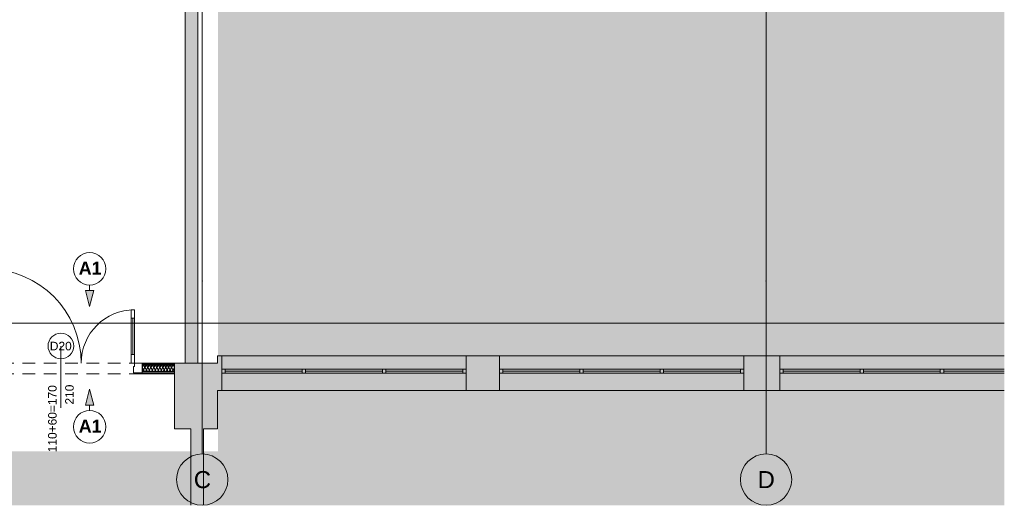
# Paper-space layout 'A-45 WYKOŃCZENIA ŚCIAN - PIĘTRO 0' of a CAD drawing. Header units: millimetres. Extents: x 0 to 500, y 0 to 400.
# Tile 7 of 15: x 226 to 341, y 99 to 156. Entities that reach past the tile are written whole.
import ezdxf
from ezdxf.xclip import XClip

# ---------------------------------------------------------------- set-up
doc = ezdxf.new("R2010")
doc.units = ezdxf.units.MM
doc.header["$MEASUREMENT"] = 0
doc.header["$XCLIPFRAME"] = 0
for name, pattern in [('DASHDOTX2', [1000, 500, -250, 0, -250]), ('Przer. długie kreski', [2.5, 1.5, -1]), ('PRZERYWANA_DU_A', [550, 350, -200])]:
    doc.linetypes.add(name, pattern=pattern)
for name, color, linetype, lineweight in [('0_Nr_pióra__2', 8, 'Continuous', 13), ('A__OKŁADZINY ŚCIAN_Nr_pióra__1', 7, 'Continuous', 20), ('A_ściany proj_Nr_pióra__1', 7, 'Continuous', 20), ('A_ściany_Nr_pióra__1', 7, 'Continuous', 20), ('Drzwi Archicad_Nr_pióra__3', 252, 'Continuous', 13), ('Znaczniki drzwi Archicada_Nr_pióra__3', 252, 'Continuous', 13)]:
    doc.layers.add(name, color=color, linetype=linetype, lineweight=lineweight)
for name, color, linetype in [('A__OKŁADZINY ŚCIAN', 7, 'Continuous'), ('A_podrys', 7, 'Continuous'), ('A_ściany', 7, 'Continuous'), ('A_ściany proj', 7, 'Continuous')]:
    doc.layers.add(name, color=color, linetype=linetype)
for name, color, linetype, lineweight, true_color in [('A_osie_Nr_pióra__16', 7, 'Continuous', 5, 0x0f0f0f), ('A_osie_Nr_pióra__76', 7, 'Continuous', 5, 0x2d2d2d), ('A_ściany proj_Nr_pióra__21', 7, 'Continuous', 5, 0xb0b0b0), ('A_ściany_Nr_pióra__19', 7, 'Continuous', 5, 0x191919), ('Okna Archicada_Nr_pióra__19', 7, 'Continuous', 5, 0x191919)]:
    doc.layers.add(name, color=color, linetype=linetype, lineweight=lineweight, true_color=true_color)
doc.styles.add('STYL_AUTOMATYCZNY_1', font='arial.ttf')
doc.styles.add('STYL_AUTOMATYCZNY_3', font='arial.ttf')
doc.styles.add('STYL_AUTOMATYCZNY_4', font='arial.ttf')
pattern_1 = [(0, (-1528.3808, -204.0283), (0, 1), [0, -1])]

# ---------------------------------------------------------------- blocks, each defined once
blk = doc.blocks.new('Rysunek_1_1', base_point=(-1528.38, -204.03))
at = {"linetype": 'Continuous', "lineweight": 0, "true_color": 0x484848}
blk.add_hatch(color=251, dxfattribs=at).paths.add_polyline_path([(90.36, 98.76), (340.81, 98.76), (340.81, 175.05), (248.75, 175.05), (248.75, 105.05), (213.75, 105.05), (213.75, 175.05), (98.75, 175.05), (98.75, 383.86), (90.36, 383.86)])
at = {"layer": 'A__OKŁADZINY ŚCIAN', "linetype": 'Continuous', "lineweight": 0, "true_color": 0x000000}
for points in [[(233.74, 122.02), (234.24, 123.88), (233.24, 123.88)], [(233.74, 112.34), (233.24, 110.47), (234.24, 110.47)]]:
    blk.add_hatch(color=18, dxfattribs=at).paths.add_polyline_path(points)
at = {"layer": 'A_ściany', "linetype": 'Continuous', "lineweight": 0, "true_color": 0x000000}
for points in [[(244.92, 180.3), (244.92, 115.39), (246.42, 115.39), (246.42, 178.8)], [(244.92, 115.39), (243.67, 115.39), (243.67, 107.69), (248.72, 107.69), (248.72, 115.39)], [(248.72, 116.25), (248.72, 112.2), (249.22, 112.2), (249.22, 116.25)], [(277.82, 116.25), (277.82, 112.2), (281.72, 112.2), (281.72, 116.25)], [(310.32, 116.25), (310.32, 112.2), (314.52, 112.2), (314.52, 116.25)], [(247.07, 107.69), (245.57, 107.69), (245.57, 98.76), (247.07, 98.76)]]:
    blk.add_hatch(color=18, dxfattribs=at).paths.add_polyline_path(points)
at = {"layer": 'A_ściany proj', "linetype": 'Continuous', "lineweight": 13}
h = blk.add_hatch(dxfattribs=at)
h.set_pattern_fill('gypsum_0001', color=8, style=0, pattern_type=2)
h.set_pattern_definition(pattern_1)
h.paths.add_polyline_path([(239.87, 115.27), (243.67, 115.27), (243.67, 115.39), (239.87, 115.39)])
h = blk.add_hatch(dxfattribs=at)
h.set_pattern_fill('gypsum_0001', color=8, style=0, pattern_type=2)
h.set_pattern_definition(pattern_1)
h.paths.add_polyline_path([(243.67, 115.27), (239.87, 115.27), (239.87, 115.14), (243.67, 115.14)])
h = blk.add_hatch(dxfattribs=at)
h.set_pattern_fill('batt_insulation_0001', color=8, style=0, pattern_type=2)
h.set_pattern_definition([(60, (-1528.3808, -204.02828), (-0.25980762, 0.15), []), (120, (-1528.3808, -204.02828), (0.25980762, 0.15), [])])
h.paths.add_polyline_path([(243.67, 115.14), (239.87, 115.14), (239.87, 114.39), (243.67, 114.39)])
h = blk.add_hatch(dxfattribs=at)
h.set_pattern_fill('gypsum_0001', color=8, style=0, pattern_type=2)
h.set_pattern_definition(pattern_1)
h.paths.add_polyline_path([(239.87, 114.27), (243.67, 114.27), (243.67, 114.39), (239.87, 114.39)])
h = blk.add_hatch(dxfattribs=at)
h.set_pattern_fill('gypsum_0001', color=8, style=0, pattern_type=2)
h.set_pattern_definition(pattern_1)
h.paths.add_polyline_path([(239.87, 114.27), (239.87, 114.14), (243.67, 114.14), (243.67, 114.27)])
at = {"layer": '0_Nr_pióra__2', "color": 8, "linetype": 'PRZERYWANA_DU_A', "lineweight": 13, "flags": 128}
blk.add_lwpolyline([(98.75, 383.86), (98.75, 175.05), (213.75, 175.05), (213.75, 105.05), (248.75, 105.05), (248.75, 175.05), (340.81, 175.05)], dxfattribs=at)
at = {"layer": 'A__OKŁADZINY ŚCIAN_Nr_pióra__1', "color": 7, "linetype": 'Continuous', "lineweight": 20}
for p, q in [((233.74, 124.52), (233.74, 123.88)), ((233.24, 123.88), (234.24, 123.88)), ((233.74, 122.02), (233.24, 123.88)), ((233.74, 122.02), (234.24, 123.88)), ((233.74, 112.34), (233.24, 110.47)), ((233.74, 112.34), (234.24, 110.47)), ((234.24, 110.47), (233.24, 110.47)), ((233.74, 109.84), (233.74, 110.47))]:
    blk.add_line(p, q, dxfattribs=at)
for centre in [(233.74, 126.42), (233.74, 107.94)]:
    blk.add_circle(centre, 1.9, dxfattribs=at)
at = {"layer": 'A_osie_Nr_pióra__16', "color": 250, "linetype": 'DASHDOTX2', "lineweight": 5, "true_color": 0x0f0f0f}
for p, q in [((246.92, 324.5), (246.92, 125.01)), ((312.92, 324.5), (312.92, 125.01)), ((246.92, 125.01), (246.92, 104.76)), ((312.92, 125.01), (312.92, 104.76)), ((340.81, 120.06), (116.61, 120.06))]:
    blk.add_line(p, q, dxfattribs=at)
for p in [(246.92, 125.01), (246.92, 125.01), (312.92, 125.01), (312.92, 125.01)]:
    blk.add_point(p, dxfattribs=at)
at = {"layer": 'A_osie_Nr_pióra__76', "color": 250, "linetype": 'Continuous', "lineweight": 5, "true_color": 0x2d2d2d}
for centre in [(246.92, 101.76), (312.92, 101.76)]:
    blk.add_circle(centre, 3, dxfattribs=at)
at = {"layer": 'A_ściany proj_Nr_pióra__1', "color": 7, "linetype": 'Continuous', "lineweight": 20, "flags": 128}
for points in [[(243.67, 115.39), (239.87, 115.39)], [(239.87, 114.14), (243.67, 114.14)]]:
    blk.add_lwpolyline(points, dxfattribs=at)
at = {"layer": 'A_ściany proj_Nr_pióra__21', "color": 253, "linetype": 'Continuous', "lineweight": 5, "true_color": 0xb0b0b0}
for p, q in [((239.87, 115.39), (239.87, 115.27)), ((243.67, 115.27), (239.87, 115.27)), ((239.87, 115.27), (239.87, 115.14)), ((243.67, 115.14), (239.87, 115.14)), ((239.87, 115.14), (239.87, 114.39)), ((239.87, 114.39), (243.67, 114.39)), ((239.87, 114.39), (239.87, 114.27)), ((239.87, 114.27), (243.67, 114.27)), ((239.87, 114.27), (239.87, 114.24)), ((239.87, 114.24), (239.87, 114.14))]:
    blk.add_line(p, q, dxfattribs=at)
at = {"layer": 'A_ściany proj_Nr_pióra__21', "color": 253, "linetype": 'Continuous', "lineweight": 5, "true_color": 0xb0b0b0, "flags": 128}
for points in [[(243.67, 115.39), (243.67, 115.27)], [(243.67, 115.27), (243.67, 115.14)], [(243.67, 115.14), (243.67, 114.39)], [(243.67, 114.39), (243.67, 114.27)], [(243.67, 114.27), (243.67, 114.14)]]:
    blk.add_lwpolyline(points, dxfattribs=at)
at = {"layer": 'A_ściany_Nr_pióra__1', "color": 7, "linetype": 'Continuous', "lineweight": 20}
for p, q in [((249.22, 112.2), (249.22, 116.25)), ((277.82, 112.2), (277.82, 116.25)), ((281.72, 112.2), (281.72, 116.25)), ((310.32, 112.2), (310.32, 116.25)), ((314.52, 112.2), (314.52, 116.25))]:
    blk.add_line(p, q, dxfattribs=at)
at = {"layer": 'A_ściany_Nr_pióra__1', "color": 7, "linetype": 'Continuous', "lineweight": 20, "flags": 128}
for points in [[(244.92, 180.3), (244.92, 115.39)], [(246.42, 115.39), (246.42, 178.8)], [(244.92, 115.39), (243.67, 115.39)], [(243.67, 115.39), (243.67, 107.69)], [(244.92, 115.39), (246.42, 115.39)], [(248.72, 115.39), (244.92, 115.39)], [(249.22, 116.25), (248.72, 116.25)], [(248.72, 116.25), (248.72, 115.39)], [(281.72, 116.25), (277.82, 116.25)], [(314.52, 116.25), (310.32, 116.25)], [(248.72, 107.69), (248.72, 112.2)], [(248.72, 112.2), (249.22, 112.2)], [(277.82, 112.2), (281.72, 112.2)], [(310.32, 112.2), (314.52, 112.2)], [(243.67, 107.69), (245.57, 107.69)], [(245.57, 107.69), (245.57, 98.76)], [(247.07, 98.76), (247.07, 107.69)], [(247.07, 107.69), (248.72, 107.69)]]:
    blk.add_lwpolyline(points, dxfattribs=at)
at = {"layer": 'A_ściany_Nr_pióra__19', "color": 250, "linetype": 'Continuous', "lineweight": 5, "true_color": 0x191919}
for p, q in [((277.82, 116.25), (249.22, 116.25)), ((310.32, 116.25), (281.72, 116.25)), ((340.81, 116.25), (314.52, 116.25)), ((249.22, 112.2), (277.82, 112.2)), ((281.72, 112.2), (310.32, 112.2)), ((314.52, 112.2), (340.81, 112.2))]:
    blk.add_line(p, q, dxfattribs=at)
at = {"layer": 'Drzwi Archicad_Nr_pióra__3', "color": 252, "linetype": 'Continuous', "lineweight": 13}
for p, q in [((238.59, 120.63), (238.59, 121.63)), ((238.59, 121.63), (238.99, 121.63)), ((238.99, 121.63), (238.99, 120.63)), ((238.99, 120.63), (238.59, 120.63)), ((238.79, 120.63), (238.79, 116.39)), ((238.59, 115.39), (238.59, 116.39)), ((238.59, 116.39), (238.99, 116.39)), ((238.99, 115.39), (238.59, 115.39)), ((238.99, 116.39), (238.99, 115.39)), ((238.99, 114.99), (238.99, 115.39)), ((238.99, 115.39), (239.87, 115.39)), ((239.87, 115.39), (239.87, 114.24)), ((239.87, 115.39), (239.87, 115.27)), ((239.87, 115.39), (239.87, 115.27)), ((239.87, 115.27), (239.87, 115.14)), ((239.87, 115.27), (239.87, 115.14)), ((238.87, 114.24), (238.87, 114.99)), ((238.87, 114.99), (238.99, 114.99)), ((239.87, 114.24), (238.87, 114.24)), ((239.87, 115.14), (239.87, 114.39)), ((239.87, 115.14), (239.87, 114.39)), ((239.87, 114.39), (239.87, 114.27)), ((239.87, 114.39), (239.87, 114.27)), ((239.87, 114.27), (239.87, 114.24)), ((239.87, 114.27), (239.87, 114.24)), ((239.87, 114.24), (239.87, 114.14))]:
    blk.add_line(p, q, dxfattribs=at)
at = {"layer": 'Drzwi Archicad_Nr_pióra__3', "color": 252, "linetype": 'Przer. długie kreski', "lineweight": 13}
for p, q in [((239.87, 115.39), (220.87, 115.39)), ((239.87, 114.14), (220.87, 114.14))]:
    blk.add_line(p, q, dxfattribs=at)
at = {"layer": 'Drzwi Archicad_Nr_pióra__3', "color": 252, "linetype": 'Continuous', "lineweight": 13, "flags": 128}
for points in [[(238.79, 120.63), (238.79, 116.39), (238.59, 116.39), (238.59, 120.63)], [(238.99, 120.63), (238.99, 116.39), (238.79, 116.39), (238.79, 120.63)]]:
    blk.add_lwpolyline(points, close=True, dxfattribs=at)
at = {"layer": 'Drzwi Archicad_Nr_pióra__3', "color": 252, "linetype": 'Continuous', "lineweight": 13}
for centre, radius, start, end in [((221.75, 115.39), 11, 0, 90), ((238.99, 115.39), 6.24, 90, 180)]:
    blk.add_arc(centre, radius, start, end, dxfattribs=at)
at = {"layer": 'Okna Archicada_Nr_pióra__19', "color": 250, "linetype": 'Continuous', "lineweight": 5, "true_color": 0x191919}
for p, q in [((249.22, 114.7), (277.82, 114.7)), ((249.22, 114.2), (249.22, 114.7)), ((277.82, 114.2), (249.22, 114.2)), ((249.62, 114.2), (249.62, 114.7)), ((249.62, 114.45), (258.62, 114.45)), ((258.62, 114.2), (258.62, 114.7)), ((259.02, 114.2), (259.02, 114.7)), ((259.02, 114.45), (268.02, 114.45)), ((268.02, 114.2), (268.02, 114.7)), ((268.42, 114.2), (268.42, 114.7)), ((268.42, 114.45), (277.42, 114.45)), ((277.42, 114.2), (277.42, 114.7)), ((277.82, 114.7), (277.82, 114.2)), ((281.72, 114.7), (310.32, 114.7)), ((281.72, 114.2), (281.72, 114.7)), ((310.32, 114.2), (281.72, 114.2)), ((282.12, 114.2), (282.12, 114.7)), ((282.12, 114.45), (291.12, 114.45)), ((291.12, 114.2), (291.12, 114.7)), ((291.52, 114.2), (291.52, 114.7)), ((291.52, 114.45), (300.52, 114.45)), ((300.52, 114.2), (300.52, 114.7)), ((300.92, 114.2), (300.92, 114.7)), ((300.92, 114.45), (309.92, 114.45)), ((309.92, 114.2), (309.92, 114.7)), ((310.32, 114.7), (310.32, 114.2)), ((314.52, 114.7), (340.81, 114.7)), ((314.52, 114.2), (314.52, 114.7)), ((340.81, 114.2), (314.52, 114.2)), ((314.92, 114.2), (314.92, 114.7)), ((314.92, 114.45), (323.92, 114.45)), ((323.92, 114.2), (323.92, 114.7)), ((324.32, 114.2), (324.32, 114.7)), ((324.32, 114.45), (333.32, 114.45)), ((333.32, 114.2), (333.32, 114.7)), ((333.72, 114.2), (333.72, 114.7)), ((333.72, 114.45), (340.81, 114.45))]:
    blk.add_line(p, q, dxfattribs=at)
at = {"layer": 'Znaczniki drzwi Archicada_Nr_pióra__3', "color": 252, "linetype": 'Continuous', "lineweight": 13}
blk.add_line((230.37, 117.39), (230.37, 110.14), dxfattribs=at)
at = {"layer": 'Znaczniki drzwi Archicada_Nr_pióra__3', "color": 252, "linetype": 'Continuous', "lineweight": 13, "flags": 128}
blk.add_lwpolyline([(231.87, 117.39, 1), (228.87, 117.39, 1)], format="xyb", close=True, dxfattribs=at)
at = {"layer": 'A__OKŁADZINY ŚCIAN_Nr_pióra__1', "color": 7, "linetype": 'Continuous', "lineweight": 20, "char_height": 1.5, "attachment_point": 4, "style": 'STYL_AUTOMATYCZNY_3'}
for insert in [(232.46, 126.5), (232.46, 108.02)]:
    blk.add_mtext('\\A1;{\\pql;\\fArial|b1|i0|c238|p0;\\W1.000000;A1}', dxfattribs=dict(at, insert=insert))
at = {"layer": 'A_osie_Nr_pióra__76', "color": 250, "linetype": 'Continuous', "lineweight": 5, "true_color": 0x2d2d2d, "char_height": 2, "attachment_point": 1, "style": 'STYL_AUTOMATYCZNY_1'}
for s, insert in [('\\A1;{\\pql;\\pt0;\\fArial|b0|i0|c238|p0;\\W1.000000;C}', (245.93, 102.76)), ('\\A1;{\\pql;\\pt0;\\fArial|b0|i0|c238|p0;\\W1.000000;D}', (311.93, 102.76))]:
    blk.add_mtext(s, dxfattribs=dict(at, insert=insert))
at = {"layer": 'Znaczniki drzwi Archicada_Nr_pióra__3', "color": 252, "linetype": 'Continuous', "lineweight": 13, "insert": (229.08, 116.87), "char_height": 1, "attachment_point": 7, "style": 'STYL_AUTOMATYCZNY_4'}
blk.add_mtext('\\A1;{\\pql;\\fArial CE|b0|i0|c238|p0;\\W1.000000;D20}', dxfattribs=at)
at = {"layer": 'Znaczniki drzwi Archicada_Nr_pióra__3', "color": 252, "linetype": 'Continuous', "lineweight": 13, "char_height": 1, "attachment_point": 7, "rotation": 90, "style": 'STYL_AUTOMATYCZNY_4'}
for s, insert in [('\\A1;{\\pql;\\fArial CE|b0|i0|c238|p0;\\W1.000000;110+60=170}', (229.89, 104.96)), ('\\A1;{\\pql;\\fArial CE|b0|i0|c238|p0;\\W1.000000;210}', (231.89, 110.54))]:
    blk.add_mtext(s, dxfattribs=dict(at, insert=insert))

psp = doc.layouts.new('A-45 WYKOŃCZENIA ŚCIAN - PIĘTRO 0')

# ---------------------------------------------------------------- block references
at = {"layer": 'A_podrys', "color": 37, "linetype": 'Continuous', "lineweight": 5, "true_color": 0x656532}
ref = psp.add_blockref('Rysunek_1_1', (-1528.38, -204.03), dxfattribs=at)
XClip(ref).set_block_clipping_path([(90.3605497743, 98.7556093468), (340.8105210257, 383.8565524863)])

doc.saveas('drawing.dxf')
